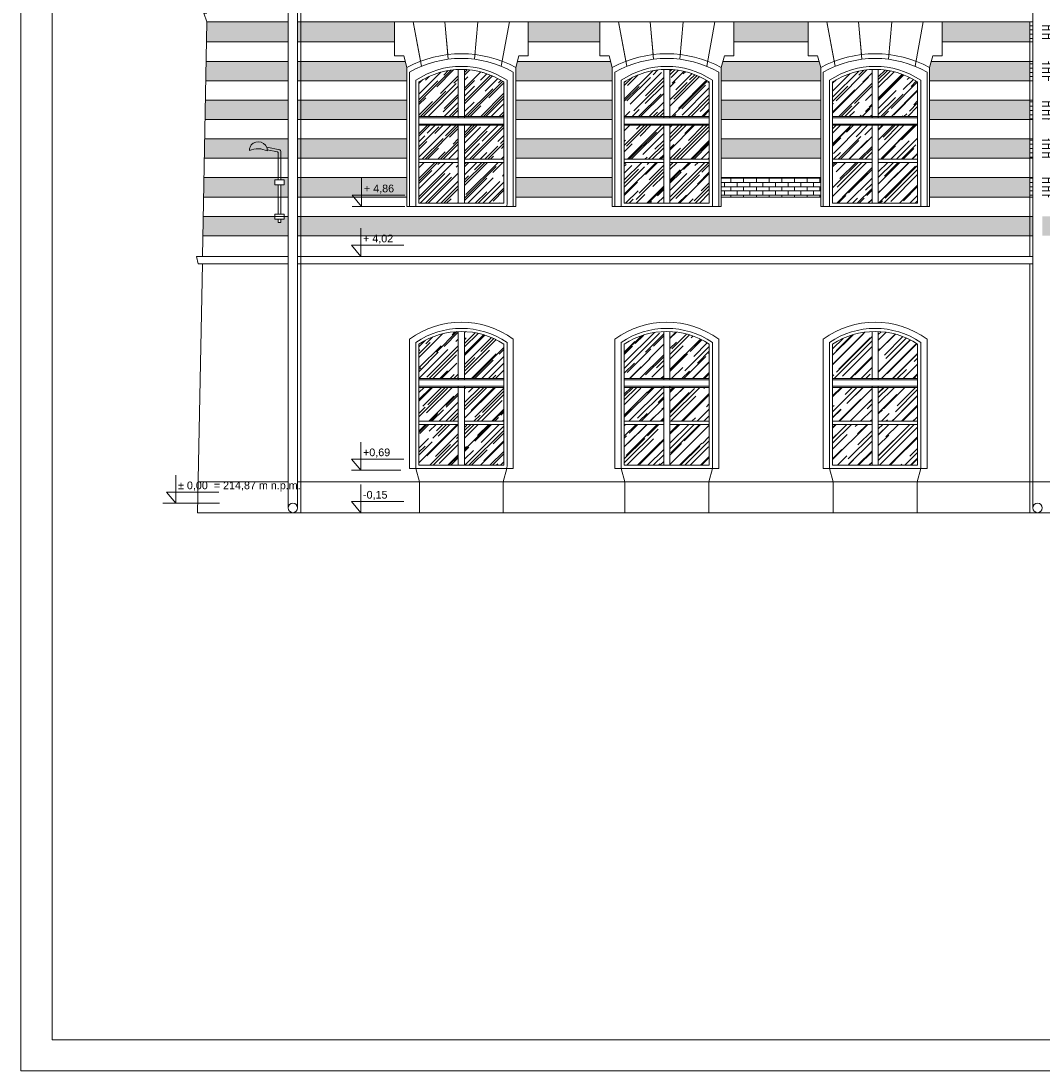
# Model space of a CAD drawing. Header units: millimetres. Extents: x -5254 to 173417, y -28809 to -6400.
# Tile 202 of 256: x 135467 to 137100, y -20661 to -18981. Entities that reach past the tile are written whole.
import ezdxf

# ---------------------------------------------------------------- set-up
doc = ezdxf.new("R2010")
doc.units = ezdxf.units.MM
for name, color, linetype, lineweight in [('mre_cegła', 7, 'Continuous', 5), ('mre_cienka', 7, 'Continuous', 15), ('mre_cienkie', 7, 'Continuous', 9), ('mre_drewno', 7, 'Continuous', 9), ('mre_elektryka', 7, 'Continuous', 15), ('mre_koty', 7, 'Continuous', 13), ('mre_szyby', 7, 'Continuous', 13), ('mre_tabela', 7, 'Continuous', 20), ('mre_ściany', 7, 'Continuous', 20)]:
    doc.layers.add(name, color=color, linetype=linetype, lineweight=lineweight)
doc.styles.add('TABELKA', font='arial.ttf')
pattern_1 = [(0, (131502.005, -23452.909), (0, 6.77418), []), (90, (131502.005, -23452.909), (-10.16, 6.77418), [6.77418, -6.77418])]

# ---------------------------------------------------------------- blocks, each defined once
blk = doc.blocks.new('KOTA')
at = {"color": 0}
for p, q in [((0, 0), (0, 50)), ((-16.6, 20), (76.8, 20)), ((-16.6, 20), (0, 0))]:
    blk.add_line(p, q, dxfattribs=at)
at = {"color": 0, "style": 'TABELKA', "flags": 4}
blk.add_attdef('POZIOM', (1.4, 25), '', height=13.7, rotation=360, dxfattribs=at)

msp = doc.modelspace()

# ---------------------------------------------------------------- hatches: boundary and pattern name
at = {"layer": 'mre_cegła'}
h = msp.add_hatch(dxfattribs=at)
h.set_pattern_fill('AR-BRSTD', color=256, scale=0.1)
h.set_pattern_definition(pattern_1)
h.paths.add_polyline_path([(135894.1, -19293.65), (135887.69, -19293.65), (135887.69, -19298.25), (135882.19, -19298.25), (135882.19, -19303.25), (135878.19, -19303.25), (135878.19, -19298.25), (135872.69, -19298.25), (135872.69, -19293.65), (135758.15, -19293.65), (135757.56, -19324.65), (135894.1, -19324.65)])
h.paths.add_polyline_path([(135914.1, -19293.65), (135909.1, -19293.65), (135909.1, -19324.65), (135914.1, -19324.65)])
h.paths.add_polyline_path([(135914.1, -19231.65), (135909.1, -19231.65), (135909.1, -19262.65), (135914.1, -19262.65)])
h.paths.add_polyline_path([(135894.1, -19231.65), (135882.19, -19231.65), (135882.19, -19235.32), (135887.69, -19235.32), (135887.69, -19243.32), (135882.19, -19243.32), (135882.19, -19262.65), (135894.1, -19262.65)])
h.paths.add_polyline_path([(135878.19, -19243.32), (135872.69, -19243.32), (135872.69, -19235.32), (135878.19, -19235.32), (135878.19, -19231.65), (135759.34, -19231.65), (135758.75, -19262.65), (135878.19, -19262.65)])
h.paths.add_polyline_path([(135914.1, -19169.65), (135909.1, -19169.65), (135909.1, -19200.65), (135914.1, -19200.65)])
h.paths.add_polyline_path([(135894.1, -19169.65), (135760.52, -19169.65), (135759.93, -19200.65), (135894.1, -19200.65)])
h.paths.add_polyline_path([(135894.1, -19107.65), (135761.71, -19107.65), (135761.12, -19138.65), (135894.1, -19138.65)])
h.paths.add_polyline_path([(135894.1, -19045.65), (135762.89, -19045.65), (135762.3, -19076.65), (135894.1, -19076.65)])
h.paths.add_polyline_path([(135914.1, -19107.65), (135909.1, -19107.65), (135909.1, -19138.65), (135914.1, -19138.65)])
h.paths.add_polyline_path([(135914.1, -19045.65), (135909.1, -19045.65), (135909.1, -19076.65), (135914.1, -19076.65)])
h.paths.add_polyline_path([(135914.1, -18982.65), (135909.1, -18982.65), (135909.1, -19014.65), (135914.1, -19014.65)])
h.paths.add_polyline_path([(135894.1, -18982.65), (135764.1, -18982.65), (135763.49, -19014.65), (135894.1, -19014.65)])
h.paths.add_polyline_path([(142204.89, -19293.65), (142068.95, -19293.65), (142068.95, -19324.65), (142205.48, -19324.65)])
h.paths.add_polyline_path([(142203.71, -19231.65), (142068.95, -19231.65), (142068.95, -19262.65), (142204.3, -19262.65)])
h.paths.add_polyline_path([(142202.52, -19169.65), (142068.95, -19169.65), (142068.95, -19200.65), (142203.11, -19200.65)])
h.paths.add_polyline_path([(142201.34, -19107.65), (142068.95, -19107.65), (142068.95, -19138.65), (142201.93, -19138.65)])
h.paths.add_polyline_path([(142200.15, -19045.65), (142068.95, -19045.65), (142068.95, -19076.65), (142200.75, -19076.65)])
h.paths.add_polyline_path([(142198.95, -18982.65), (142068.95, -18982.65), (142068.95, -19014.65), (142199.56, -19014.65)])
h.paths.add_polyline_path([(142053.95, -18982.58), (142048.95, -18982.58), (142048.95, -19014.65), (142053.95, -19014.65)])
h.paths.add_polyline_path([(142053.95, -19045.65), (142048.95, -19045.65), (142048.95, -19076.65), (142053.95, -19076.65)])
h.paths.add_polyline_path([(142053.95, -19107.65), (142048.95, -19107.65), (142048.95, -19138.65), (142053.95, -19138.65)])
h.paths.add_polyline_path([(142053.95, -19293.65), (142048.95, -19293.65), (142048.95, -19324.65), (142053.95, -19324.65)])
h.paths.add_polyline_path([(142053.95, -19231.65), (142048.95, -19231.65), (142048.95, -19262.65), (142053.95, -19262.65)])
h.paths.add_polyline_path([(142053.95, -19169.65), (142048.95, -19169.65), (142048.95, -19200.65), (142053.95, -19200.65)])
h.paths.add_polyline_path([(141597.63, -20347.38), (141939.98, -20347.38), (141939.98, -20298.86), (141597.63, -20298.86)], flags=9)
h.paths.add_polyline_path([(141595.27, -20434.74), (141676.89, -20434.74), (141676.89, -20405.79), (141595.27, -20405.79)], flags=9)
h.paths.add_polyline_path([(141596.97, -20100.08), (142193.29, -20100.08), (142193.29, -19918.46), (141596.97, -19918.46)], flags=9)
h.paths.add_polyline_path([(142047.61, -20148.93), (142123.73, -20148.93), (142123.73, -20114.81), (142047.61, -20114.81)], flags=9)
h.paths.add_polyline_path([(141595.92, -20189.53), (141864.24, -20189.53), (141864.24, -20115.85), (141595.92, -20115.85)], flags=9)
h.paths.add_polyline_path([(141601.62, -20286.09), (141770.14, -20286.09), (141770.14, -20251.96), (141601.62, -20251.96)], flags=9)
h.paths.add_polyline_path([(142137.25, -20441.77), (142216.38, -20441.77), (142216.38, -20372.65), (142137.25, -20372.65)], flags=9)
h.paths.add_polyline_path([(141885.28, -20437.34), (142061, -20437.34), (142061, -20368.21), (141885.28, -20368.21)], flags=9)
h.paths.add_polyline_path([(141595.92, -20402.12), (141714.64, -20402.12), (141714.64, -20367.99), (141595.92, -20367.99)], flags=9)
h = msp.add_hatch(dxfattribs=at)
h.set_pattern_fill('AR-BRSTD', color=256, scale=0.1)
h.set_pattern_definition(pattern_1)
h.paths.add_polyline_path([(136745.91, -19169.65), (136586.86, -19169.65), (136586.86, -19200.65), (136745.91, -19200.65)])
h.paths.add_polyline_path([(136745.91, -19107.65), (136586.86, -19107.65), (136586.86, -19138.65), (136745.91, -19138.65)])
h.paths.add_polyline_path([(136745.91, -19055.33), (136743.31, -19045.65), (136589.46, -19045.65), (136586.86, -19055.33), (136586.86, -19076.65), (136745.91, -19076.65)])
h.paths.add_polyline_path([(136412.6, -19231.65), (136258.23, -19231.65), (136258.23, -19262.65), (136412.6, -19262.65)])
h.paths.add_polyline_path([(136412.6, -19169.65), (136258.23, -19169.65), (136258.23, -19200.65), (136412.6, -19200.65)])
h.paths.add_polyline_path([(136412.6, -19107.65), (136258.23, -19107.65), (136258.23, -19138.65), (136412.6, -19138.65)])
h.paths.add_polyline_path([(136412.6, -19055.33), (136410, -19045.65), (136260.83, -19045.65), (136258.23, -19055.33), (136258.23, -19076.65), (136412.6, -19076.65)])
h.paths.add_polyline_path([(136083.96, -19231.65), (135914.1, -19231.65), (135914.1, -19262.65), (136083.96, -19262.65)])
h.paths.add_polyline_path([(136083.96, -19169.65), (135914.1, -19169.65), (135914.1, -19200.65), (136083.96, -19200.65)])
h.paths.add_polyline_path([(136083.96, -19107.65), (135914.1, -19107.65), (135914.1, -19138.65), (136083.96, -19138.65)])
h.paths.add_polyline_path([(136083.96, -19055.33), (136081.37, -19045.65), (135914.1, -19045.65), (135914.1, -19076.65), (136083.96, -19076.65)])
h.paths.add_polyline_path([(137080.31, -19231.65), (136920.18, -19231.65), (136920.18, -19262.65), (137080.31, -19262.65)])
h.paths.add_polyline_path([(137080.31, -19169.65), (136920.18, -19169.65), (136920.18, -19200.65), (137080.31, -19200.65)])
h.paths.add_polyline_path([(137080.31, -19107.65), (136920.18, -19107.65), (136920.18, -19138.65), (137080.31, -19138.65)])
h.paths.add_polyline_path([(137080.31, -19045.65), (136922.77, -19045.65), (136920.18, -19055.33), (136920.18, -19076.65), (137080.31, -19076.65)])
h.paths.add_polyline_path([(137080.31, -18982.65), (136940.1, -18982.65), (136940.1, -19014.65), (137080.31, -19014.65)])
h.paths.add_polyline_path([(136392.67, -18982.65), (136278.16, -18982.65), (136278.16, -19014.65), (136392.67, -19014.65)])
h.paths.add_polyline_path([(136725.98, -18982.65), (136606.79, -18982.65), (136606.79, -19014.65), (136725.98, -19014.65)])
h.paths.add_polyline_path([(136064.04, -18982.65), (135914.1, -18982.65), (135914.1, -19014.65), (136064.04, -19014.65)])
h.paths.add_polyline_path([(137478.92, -18982.65), (137371.3, -18982.65), (137371.3, -19014.65), (137478.92, -19014.65)])
h.paths.add_polyline_path([(137498.84, -19055.33), (137496.25, -19045.65), (137353.97, -19045.65), (137351.38, -19055.33), (137351.38, -19076.65), (137498.84, -19076.65)])
h.paths.add_polyline_path([(137498.84, -19107.65), (137351.38, -19107.65), (137351.38, -19138.65), (137498.84, -19138.65)])
h.paths.add_polyline_path([(137498.84, -19169.65), (137351.38, -19169.65), (137351.38, -19200.65), (137498.84, -19200.65)])
h.paths.add_polyline_path([(137498.84, -19231.65), (137351.38, -19231.65), (137351.38, -19262.65), (137498.84, -19262.65)])
h = msp.add_hatch(dxfattribs=at)
h.set_pattern_fill('AR-BRSTD', color=256, scale=0.1)
h.set_pattern_definition(pattern_1)
h.paths.add_polyline_path([(137177.11, -19231.65), (137100.31, -19231.65), (137100.31, -19262.65), (137177.11, -19262.65)])
h.paths.add_polyline_path([(137177.11, -19169.65), (137100.31, -19169.65), (137100.31, -19200.65), (137177.11, -19200.65)])
h.paths.add_polyline_path([(137177.11, -19107.65), (137100.31, -19107.65), (137100.31, -19138.65), (137177.11, -19138.65)])
h.paths.add_polyline_path([(137177.11, -19055.33), (137174.51, -19045.65), (137100.31, -19045.65), (137100.31, -19076.65), (137177.11, -19076.65)])
h.paths.add_polyline_path([(137157.19, -18982.65), (137100.31, -18982.65), (137100.31, -19014.65), (137157.19, -19014.65)])
h.paths.add_polyline_path([(137085.31, -18982.65), (137080.31, -18982.65), (137080.31, -19014.65), (137085.31, -19014.65)])
h.paths.add_polyline_path([(137085.31, -19045.65), (137080.31, -19045.65), (137080.31, -19076.65), (137085.31, -19076.65)])
h.paths.add_polyline_path([(137085.31, -19107.65), (137080.31, -19107.65), (137080.31, -19138.65), (137085.31, -19138.65)])
h.paths.add_polyline_path([(137085.31, -19169.65), (137080.31, -19169.65), (137080.31, -19200.65), (137085.31, -19200.65)])
h.paths.add_polyline_path([(137085.31, -19231.65), (137080.31, -19231.65), (137080.31, -19262.65), (137085.31, -19262.65)])
h = msp.add_hatch(dxfattribs=at)
h.set_pattern_fill('AR-BRSTD', color=256, scale=0.1)
h.set_pattern_definition(pattern_1)
h.paths.add_polyline_path([(136745.91, -19231.65), (136586.86, -19231.65), (136586.86, -19262.65), (136745.91, -19262.65)])
h = msp.add_hatch(dxfattribs=at)
h.set_pattern_fill('AR-BRSTD', color=256, scale=0.1)
h.set_pattern_definition(pattern_1)
h.paths.add_polyline_path([(137080.31, -19293.65), (135914.1, -19293.65), (135914.1, -19324.65), (137080.31, -19324.65)])
h = msp.add_hatch(dxfattribs=at)
h.set_pattern_fill('AR-BRSTD', color=256, scale=0.1)
h.set_pattern_definition(pattern_1)
h.paths.add_polyline_path([(137085.31, -19293.65), (137080.31, -19293.65), (137080.31, -19324.65), (137085.31, -19324.65)])
h.paths.add_polyline_path([(138747.88, -19293.65), (137100.31, -19293.65), (137100.31, -19324.65), (138747.88, -19324.65)])
at = {"layer": 'mre_szyby'}
h = msp.add_hatch(dxfattribs=at)
h.set_pattern_fill('AR-RROOF', color=256, scale=0.7, angle=45)
h.set_pattern_definition([(45, (131502.005, -23787.888), (15.08683, 40.231547), [266.7, -35.56, 88.9, -17.78]), (45, (131512.44, -23764.88), (-29.293595, 4.14888), [53.34, -5.8674, 106.68, -13.335]), (45, (131497.604, -23770.915), (56.952784, 73.799745), [142.24, -24.892, 71.12, -17.78])])
h.paths.add_polyline_path([(138555.88, -19477.94, 0.1338619), (138492.88, -19497.84), (138492.88, -19553.13), (138555.88, -19553.13)])
h.paths.add_polyline_path([(138628.88, -19497.84, 0.1338619), (138565.88, -19477.94), (138565.88, -19553.13), (138628.88, -19553.13)])
h.paths.add_polyline_path([(138555.88, -19567.13), (138492.88, -19567.13), (138492.88, -19621.4), (138555.88, -19621.4)])
h.paths.add_polyline_path([(138628.88, -19567.13), (138565.88, -19567.13), (138565.88, -19621.4), (138628.88, -19621.4)])
h.paths.add_polyline_path([(138555.88, -19640.42), (138555.88, -19626.4), (138492.88, -19626.4), (138492.88, -19691.84), (138555.88, -19691.84)])
h.paths.add_polyline_path([(138628.88, -19626.4), (138565.88, -19626.4), (138565.88, -19640.42), (138565.88, -19691.84), (138628.88, -19691.84)])
h.paths.add_polyline_path([(138231.88, -19477.94, 0.1338619), (138168.88, -19497.84), (138168.88, -19553.13), (138231.88, -19553.13)])
h.paths.add_polyline_path([(138304.88, -19497.84, 0.1338619), (138241.88, -19477.94), (138241.88, -19553.13), (138304.88, -19553.13)])
h.paths.add_polyline_path([(138231.88, -19567.13), (138168.88, -19567.13), (138168.88, -19621.4), (138231.88, -19621.4)])
h.paths.add_polyline_path([(138304.88, -19567.13), (138241.88, -19567.13), (138241.88, -19621.4), (138304.88, -19621.4)])
h.paths.add_polyline_path([(138231.88, -19640.42), (138231.88, -19626.4), (138168.88, -19626.4), (138168.88, -19691.84), (138231.88, -19691.84)])
h.paths.add_polyline_path([(138304.88, -19626.4), (138241.88, -19626.4), (138241.88, -19640.42), (138241.88, -19691.84), (138304.88, -19691.84)])
h.paths.add_polyline_path([(137908.88, -19477.94, 0.1338619), (137845.88, -19497.84), (137845.88, -19553.13), (137908.88, -19553.13)])
h.paths.add_polyline_path([(137981.88, -19497.84, 0.1338619), (137918.88, -19477.94), (137918.88, -19553.13), (137981.88, -19553.13)])
h.paths.add_polyline_path([(137908.88, -19567.13), (137845.88, -19567.13), (137845.88, -19621.4), (137908.88, -19621.4)])
h.paths.add_polyline_path([(137981.88, -19567.13), (137918.88, -19567.13), (137918.88, -19621.4), (137981.88, -19621.4)])
h.paths.add_polyline_path([(137908.88, -19640.42), (137908.88, -19626.4), (137845.88, -19626.4), (137845.88, -19691.84), (137908.88, -19691.84)])
h.paths.add_polyline_path([(137981.88, -19626.4), (137918.88, -19626.4), (137918.88, -19640.42), (137918.88, -19691.84), (137981.88, -19691.84)])
h.paths.add_polyline_path([(137580.98, -19477.81, 0.1338619), (137517.98, -19497.71), (137517.98, -19553), (137580.98, -19553)])
h.paths.add_polyline_path([(137653.98, -19497.71, 0.1338619), (137590.98, -19477.81), (137590.98, -19553), (137653.98, -19553)])
h.paths.add_polyline_path([(137580.98, -19567), (137517.98, -19567), (137517.98, -19621.27), (137580.98, -19621.27)])
h.paths.add_polyline_path([(137653.98, -19567), (137590.98, -19567), (137590.98, -19621.27), (137653.98, -19621.27)])
h.paths.add_polyline_path([(137580.98, -19640.29), (137580.98, -19626.27), (137517.98, -19626.27), (137517.98, -19691.71), (137580.98, -19691.71)])
h.paths.add_polyline_path([(137653.98, -19626.27), (137590.98, -19626.27), (137590.98, -19640.29), (137590.98, -19691.71), (137653.98, -19691.71)])
h.paths.add_polyline_path([(136828.04, -19477.94, 0.1338619), (136765.04, -19497.84), (136765.04, -19553.13), (136828.04, -19553.13)])
h.paths.add_polyline_path([(136901.04, -19497.84, 0.1338619), (136838.04, -19477.94), (136838.04, -19553.13), (136901.04, -19553.13)])
h.paths.add_polyline_path([(136901.04, -19567.13), (136838.04, -19567.13), (136838.04, -19621.4), (136901.04, -19621.4)])
h.paths.add_polyline_path([(136828.04, -19567.13), (136765.04, -19567.13), (136765.04, -19621.4), (136828.04, -19621.4)])
h.paths.add_polyline_path([(136828.04, -19640.42), (136828.04, -19626.4), (136765.04, -19626.4), (136765.04, -19691.84), (136828.04, -19691.84)])
h.paths.add_polyline_path([(136901.04, -19626.4), (136838.04, -19626.4), (136838.04, -19640.42), (136838.04, -19691.84), (136901.04, -19691.84)])
h.paths.add_polyline_path([(136567.73, -19626.4), (136504.73, -19626.4), (136504.73, -19640.42), (136504.73, -19691.84), (136567.73, -19691.84)])
h.paths.add_polyline_path([(136494.73, -19640.42), (136494.73, -19626.4), (136431.73, -19626.4), (136431.73, -19691.84), (136494.73, -19691.84)])
h.paths.add_polyline_path([(136494.73, -19567.13), (136431.73, -19567.13), (136431.73, -19621.4), (136494.73, -19621.4)])
h.paths.add_polyline_path([(136567.73, -19567.13), (136504.73, -19567.13), (136504.73, -19621.4), (136567.73, -19621.4)])
h.paths.add_polyline_path([(136567.73, -19497.84, 0.1338619), (136504.73, -19477.94), (136504.73, -19553.13), (136567.73, -19553.13)])
h.paths.add_polyline_path([(136494.73, -19477.94, 0.1338619), (136431.73, -19497.84), (136431.73, -19553.13), (136494.73, -19553.13)])
h.paths.add_polyline_path([(136166.1, -19477.94, 0.1338619), (136103.1, -19497.84), (136103.1, -19553.13), (136166.1, -19553.13)])
h.paths.add_polyline_path([(136239.1, -19497.84, 0.1338619), (136176.1, -19477.94), (136176.1, -19553.13), (136239.1, -19553.13)])
h.paths.add_polyline_path([(136166.1, -19567.13), (136103.1, -19567.13), (136103.1, -19621.4), (136166.1, -19621.4)])
h.paths.add_polyline_path([(136239.1, -19567.13), (136176.1, -19567.13), (136176.1, -19621.4), (136239.1, -19621.4)])
h.paths.add_polyline_path([(136166.1, -19640.42), (136166.1, -19626.4), (136103.1, -19626.4), (136103.1, -19691.84), (136166.1, -19691.84)])
h.paths.add_polyline_path([(136239.1, -19626.4), (136176.1, -19626.4), (136176.1, -19640.42), (136176.1, -19691.84), (136239.1, -19691.84)])
h.paths.add_polyline_path([(136166.1, -19221.23), (136166.1, -19207.21), (136103.1, -19207.21), (136103.1, -19272.65), (136166.1, -19272.65)])
h.paths.add_polyline_path([(136239.1, -19207.21), (136176.1, -19207.21), (136176.1, -19221.23), (136176.1, -19272.65), (136239.1, -19272.65)])
h.paths.add_polyline_path([(136239.1, -19147.93), (136176.1, -19147.93), (136176.1, -19202.21), (136239.1, -19202.21)])
h.paths.add_polyline_path([(136166.1, -19147.93), (136103.1, -19147.93), (136103.1, -19202.21), (136166.1, -19202.21)])
h.paths.add_polyline_path([(136166.1, -19058.75, 0.1338619), (136103.1, -19078.65), (136103.1, -19133.93), (136166.1, -19133.93)])
h.paths.add_polyline_path([(136239.1, -19078.65, 0.1338619), (136176.1, -19058.75), (136176.1, -19133.93), (136239.1, -19133.93)])
h.paths.add_polyline_path([(136494.73, -19058.75, 0.1338619), (136431.73, -19078.65), (136431.73, -19133.93), (136494.73, -19133.93)])
h.paths.add_polyline_path([(136567.73, -19078.65, 0.1338619), (136504.73, -19058.75), (136504.73, -19133.93), (136567.73, -19133.93)])
h.paths.add_polyline_path([(136494.73, -19147.93), (136431.73, -19147.93), (136431.73, -19202.21), (136494.73, -19202.21)])
h.paths.add_polyline_path([(136567.73, -19147.93), (136504.73, -19147.93), (136504.73, -19202.21), (136567.73, -19202.21)])
h.paths.add_polyline_path([(136494.73, -19221.23), (136494.73, -19207.21), (136431.73, -19207.21), (136431.73, -19272.65), (136494.73, -19272.65)])
h.paths.add_polyline_path([(136567.73, -19207.21), (136504.73, -19207.21), (136504.73, -19221.23), (136504.73, -19272.65), (136567.73, -19272.65)])
h.paths.add_polyline_path([(136828.04, -19221.23), (136828.04, -19207.21), (136765.04, -19207.21), (136765.04, -19272.65), (136828.04, -19272.65)])
h.paths.add_polyline_path([(136828.04, -19147.93), (136765.04, -19147.93), (136765.04, -19202.21), (136828.04, -19202.21)])
h.paths.add_polyline_path([(136828.04, -19058.75, 0.1338619), (136765.04, -19078.65), (136765.04, -19133.93), (136828.04, -19133.93)])
h.paths.add_polyline_path([(136901.04, -19078.65, 0.1338619), (136838.04, -19058.75), (136838.04, -19133.93), (136901.04, -19133.93)])
h.paths.add_polyline_path([(136901.04, -19147.93), (136838.04, -19147.93), (136838.04, -19202.21), (136901.04, -19202.21)])
h.paths.add_polyline_path([(136901.04, -19207.21), (136838.04, -19207.21), (136838.04, -19221.23), (136838.04, -19272.65), (136901.04, -19272.65)])
h.paths.add_polyline_path([(137259.24, -19221.23), (137259.24, -19207.21), (137196.24, -19207.21), (137196.24, -19272.65), (137259.24, -19272.65)])
h.paths.add_polyline_path([(137259.24, -19147.93), (137196.24, -19147.93), (137196.24, -19202.21), (137259.24, -19202.21)])
h.paths.add_polyline_path([(137259.24, -19058.75, 0.1338619), (137196.24, -19078.65), (137196.24, -19133.93), (137259.24, -19133.93)])
h.paths.add_polyline_path([(137332.24, -19078.65, 0.1338619), (137269.24, -19058.75), (137269.24, -19133.93), (137332.24, -19133.93)])
h.paths.add_polyline_path([(137332.24, -19147.93), (137269.24, -19147.93), (137269.24, -19202.21), (137332.24, -19202.21)])
h.paths.add_polyline_path([(137332.24, -19207.21), (137269.24, -19207.21), (137269.24, -19221.23), (137269.24, -19272.65), (137332.24, -19272.65)])
h.paths.add_polyline_path([(137580.98, -19221.23), (137580.98, -19207.21), (137517.98, -19207.21), (137517.98, -19272.65), (137580.98, -19272.65)])
h.paths.add_polyline_path([(137580.98, -19147.93), (137517.98, -19147.93), (137517.98, -19202.21), (137580.98, -19202.21)])
h.paths.add_polyline_path([(137580.98, -19058.75, 0.1338619), (137517.98, -19078.65), (137517.98, -19133.93), (137580.98, -19133.93)])
h.paths.add_polyline_path([(137653.98, -19078.65, 0.1338619), (137590.98, -19058.75), (137590.98, -19133.93), (137653.98, -19133.93)])
h.paths.add_polyline_path([(137653.98, -19147.93), (137590.98, -19147.93), (137590.98, -19202.21), (137653.98, -19202.21)])
h.paths.add_polyline_path([(137653.98, -19207.21), (137590.98, -19207.21), (137590.98, -19221.23), (137590.98, -19272.65), (137653.98, -19272.65)])
h.paths.add_polyline_path([(137908.88, -19221.23), (137908.88, -19207.21), (137845.88, -19207.21), (137845.88, -19272.65), (137908.88, -19272.65)])
h.paths.add_polyline_path([(137908.88, -19147.93), (137845.88, -19147.93), (137845.88, -19202.21), (137908.88, -19202.21)])
h.paths.add_polyline_path([(137908.88, -19058.75, 0.1338619), (137845.88, -19078.65), (137845.88, -19133.93), (137908.88, -19133.93)])
h.paths.add_polyline_path([(137981.88, -19078.65, 0.1338619), (137918.88, -19058.75), (137918.88, -19133.93), (137981.88, -19133.93)])
h.paths.add_polyline_path([(137981.88, -19147.93), (137918.88, -19147.93), (137918.88, -19202.21), (137981.88, -19202.21)])
h.paths.add_polyline_path([(137981.88, -19207.21), (137918.88, -19207.21), (137918.88, -19221.23), (137918.88, -19272.65), (137981.88, -19272.65)])
h.paths.add_polyline_path([(138231.88, -19221.23), (138231.88, -19207.21), (138168.88, -19207.21), (138168.88, -19272.65), (138231.88, -19272.65)])
h.paths.add_polyline_path([(138231.88, -19147.93), (138168.88, -19147.93), (138168.88, -19202.21), (138231.88, -19202.21)])
h.paths.add_polyline_path([(138231.88, -19058.75, 0.1338619), (138168.88, -19078.65), (138168.88, -19133.93), (138231.88, -19133.93)])
h.paths.add_polyline_path([(138304.88, -19078.65, 0.1338619), (138241.88, -19058.75), (138241.88, -19133.93), (138304.88, -19133.93)])
h.paths.add_polyline_path([(138304.88, -19147.93), (138241.88, -19147.93), (138241.88, -19202.21), (138304.88, -19202.21)])
h.paths.add_polyline_path([(138304.88, -19207.21), (138241.88, -19207.21), (138241.88, -19221.23), (138241.88, -19272.65), (138304.88, -19272.65)])
h.paths.add_polyline_path([(138555.88, -19221.23), (138555.88, -19207.21), (138492.88, -19207.21), (138492.88, -19272.65), (138555.88, -19272.65)])
h.paths.add_polyline_path([(138555.88, -19147.93), (138492.88, -19147.93), (138492.88, -19202.21), (138555.88, -19202.21)])
h.paths.add_polyline_path([(138555.88, -19058.75, 0.1338619), (138492.88, -19078.65), (138492.88, -19133.93), (138555.88, -19133.93)])
h.paths.add_polyline_path([(138628.88, -19078.65, 0.1338619), (138565.88, -19058.75), (138565.88, -19133.93), (138628.88, -19133.93)])
h.paths.add_polyline_path([(138628.88, -19147.93), (138565.88, -19147.93), (138565.88, -19202.21), (138628.88, -19202.21)])
h.paths.add_polyline_path([(138628.88, -19207.21), (138565.88, -19207.21), (138565.88, -19221.23), (138565.88, -19272.65), (138628.88, -19272.65)])

# ---------------------------------------------------------------- linework, layer by layer
at = {"layer": 'mre_cegła'}
for p, q in [((135894.1, -19014.65), (135763.49, -19014.65)), ((136064.04, -19014.65), (135909.1, -19014.65)), ((136392.67, -19014.65), (136278.16, -19014.65)), ((136725.98, -19014.65), (136606.79, -19014.65)), ((137085.31, -19014.65), (136940.1, -19014.65)), ((135894.1, -19045.65), (135762.89, -19045.65)), ((136081.37, -19045.65), (135909.1, -19045.65)), ((136410, -19045.65), (136260.83, -19045.65)), ((136743.31, -19045.65), (136589.46, -19045.65)), ((137085.31, -19045.65), (136922.77, -19045.65)), ((135894.1, -19076.65), (135762.3, -19076.65)), ((136083.96, -19076.65), (135909.1, -19076.65)), ((136412.6, -19076.65), (136258.23, -19076.65)), ((136745.91, -19076.65), (136586.86, -19076.65)), ((137085.31, -19076.65), (136920.18, -19076.65)), ((135894.1, -19107.65), (135761.71, -19107.65)), ((136083.96, -19107.65), (135909.1, -19107.65)), ((136412.6, -19107.65), (136258.23, -19107.65)), ((136745.91, -19107.65), (136586.86, -19107.65)), ((137085.31, -19107.65), (136920.18, -19107.65)), ((135894.1, -19138.65), (135761.12, -19138.65)), ((136083.96, -19138.65), (135909.1, -19138.65)), ((136412.6, -19138.65), (136258.23, -19138.65)), ((136745.91, -19138.65), (136586.86, -19138.65)), ((137085.31, -19138.65), (136920.18, -19138.65)), ((135894.1, -19169.65), (135760.52, -19169.65)), ((136083.96, -19169.65), (135909.1, -19169.65)), ((136412.6, -19169.65), (136258.23, -19169.65)), ((136745.91, -19169.65), (136586.86, -19169.65)), ((137085.31, -19169.65), (136920.18, -19169.65)), ((135894.1, -19200.65), (135759.93, -19200.65)), ((136083.96, -19200.65), (135909.1, -19200.65)), ((136412.6, -19200.65), (136258.23, -19200.65)), ((136745.91, -19200.65), (136586.86, -19200.65)), ((137085.31, -19200.65), (136920.18, -19200.65)), ((135894.1, -19231.65), (135759.34, -19231.65)), ((136083.96, -19231.65), (135909.1, -19231.65)), ((136412.6, -19231.65), (136258.23, -19231.65)), ((136745.91, -19231.65), (136586.86, -19231.65)), ((137085.31, -19231.65), (136920.18, -19231.65)), ((135894.1, -19262.65), (135758.75, -19262.65)), ((136083.96, -19262.65), (135909.1, -19262.65)), ((136412.6, -19262.65), (136258.23, -19262.65)), ((136745.91, -19262.65), (136586.86, -19262.65)), ((137085.31, -19262.65), (136920.18, -19262.65)), ((135894.1, -19293.65), (135758.15, -19293.65)), ((137085.31, -19293.65), (135909.1, -19293.65)), ((135894.1, -19324.65), (135757.56, -19324.65)), ((137085.31, -19324.65), (135909.1, -19324.65))]:
    msp.add_line(p, q, dxfattribs=at)
at = {"layer": 'mre_cienka'}
for points in [[(135894.1, -19760.1), (135894.1, -17957.48)], [(137085.31, -19760.1), (137085.31, -17957.48)], [(135909.1, -19760.1), (135909.1, -18438.15)]]:
    msp.add_lwpolyline(points, dxfattribs=at)
for centre in [(135901.6, -19760.1), (137092.81, -19760.1)]:
    msp.add_circle(centre, 7.5, dxfattribs=at)
at = {"layer": 'mre_cienkie'}
msp.add_line((135996.61, -19277.65), (136080.62, -19277.65), dxfattribs=at)
for points in [[(135764.1, -18982.65), (135759.1, -18968.65), (135764.1, -18968.65)], [(135894.1, -18982.65), (135764.1, -18982.65)], [(137085.31, -18982.65), (135909.1, -18982.65)], [(136064.04, -19036.95), (136064.04, -18982.65)], [(136105.75, -19045.46), (136094.06, -18982.65)], [(136107.26, -19053.59), (136094.06, -18982.65)], [(136149.31, -19034.84), (136144.66, -18982.65)], [(136149.98, -19042.3), (136144.66, -18982.65)], [(136192.21, -19042.3), (136197.54, -18982.65)], [(136234.94, -19053.59), (136248.13, -18982.65)], [(136278.16, -19036.95), (136278.16, -18982.65)], [(136392.67, -19036.95), (136392.67, -18982.65)], [(136434.38, -19045.46), (136422.7, -18982.65)], [(136435.89, -19053.59), (136422.7, -18982.65)], [(136477.95, -19034.84), (136473.29, -18982.65)], [(136478.61, -19042.3), (136473.29, -18982.65)], [(136520.85, -19042.3), (136526.17, -18982.65)], [(136563.57, -19053.59), (136576.76, -18982.65)], [(136606.79, -19036.95), (136606.79, -18982.65)], [(136725.98, -19036.95), (136725.98, -18982.65)], [(136767.69, -19045.46), (136756.01, -18982.65)], [(136769.2, -19053.59), (136756.01, -18982.65)], [(136811.26, -19034.84), (136806.6, -18982.65)], [(136811.93, -19042.3), (136806.6, -18982.65)], [(136854.16, -19042.3), (136859.49, -18982.65)], [(136896.88, -19053.59), (136910.08, -18982.65)], [(136940.1, -19036.95), (136940.1, -18982.65)], [(136079.04, -19036.95), (136064.04, -19036.95)], [(136083.96, -19055.33), (136079.04, -19036.95)], [(136258.23, -19055.33), (136263.16, -19036.95)], [(136258.23, -19055.33), (136263.16, -19036.95)], [(136263.16, -19036.95), (136278.16, -19036.95)], [(136407.67, -19036.95), (136392.67, -19036.95)], [(136412.6, -19055.33), (136407.67, -19036.95)], [(136586.86, -19055.33), (136591.79, -19036.95)], [(136586.86, -19055.33), (136591.79, -19036.95)], [(136591.79, -19036.95), (136606.79, -19036.95)], [(136740.98, -19036.95), (136725.98, -19036.95)], [(136745.91, -19055.33), (136740.98, -19036.95)], [(136920.18, -19055.33), (136925.1, -19036.95)], [(136920.18, -19055.33), (136925.1, -19036.95)], [(136925.1, -19036.95), (136940.1, -19036.95)], [(136083.96, -19272.65), (136083.96, -19055.33)], [(136088.1, -19272.65), (136088.1, -19062.94)], [(136254.1, -19272.65), (136254.1, -19062.94)], [(136258.23, -19272.65), (136258.23, -19055.33)], [(136412.6, -19272.65), (136412.6, -19055.33)], [(136416.73, -19272.65), (136416.73, -19062.94)], [(136582.73, -19272.65), (136582.73, -19062.94)], [(136586.86, -19272.65), (136586.86, -19055.33)], [(136745.91, -19272.65), (136745.91, -19055.33)], [(136750.04, -19272.65), (136750.04, -19062.94)], [(136916.04, -19272.65), (136916.04, -19062.94)], [(136920.18, -19272.65), (136920.18, -19055.33)], [(136083.96, -19277.65), (136083.96, -19272.65)], [(136088.1, -19277.65), (136083.96, -19277.65)], [(136098.1, -19277.65), (136088.1, -19277.65), (136088.1, -19272.65)], [(136244.01, -19277.65), (136254.1, -19277.65), (136254.1, -19272.65)], [(136254.1, -19277.65), (136258.23, -19277.65)], [(136258.23, -19277.65), (136258.23, -19272.65)], [(136412.6, -19277.65), (136412.6, -19272.65)], [(136416.73, -19277.65), (136412.6, -19277.65)], [(136426.73, -19277.65), (136416.73, -19277.65), (136416.73, -19272.65)], [(136572.64, -19277.65), (136582.73, -19277.65), (136582.73, -19272.65)], [(136582.73, -19277.65), (136586.86, -19277.65)], [(136586.86, -19277.65), (136586.86, -19272.65)], [(136745.91, -19277.65), (136745.91, -19272.65)], [(136750.04, -19277.65), (136745.91, -19277.65)], [(136760.04, -19277.65), (136750.04, -19277.65), (136750.04, -19272.65)], [(136905.95, -19277.65), (136916.04, -19277.65), (136916.04, -19272.65)], [(136916.04, -19277.65), (136920.18, -19277.65)], [(136920.18, -19277.65), (136920.18, -19272.65)], [(135764.1, -19357.65), (135747.46, -19357.65)], [(135749.86, -19369.37), (135747.46, -19357.65)], [(135894.1, -19357.65), (135764.1, -19357.65)], [(137085.31, -19357.65), (135909.1, -19357.65)], [(135764.1, -19369.37), (135749.86, -19369.37)], [(135894.1, -19369.37), (135764.1, -19369.37)], [(137085.31, -19369.37), (135909.1, -19369.37)], [(136088.1, -19691.84), (136088.1, -19489.95)], [(136254.1, -19691.84), (136254.1, -19489.95)], [(136416.73, -19691.84), (136416.73, -19489.95)], [(136582.73, -19691.84), (136582.73, -19489.95)], [(136750.04, -19691.84), (136750.04, -19489.95)], [(136916.04, -19691.84), (136916.04, -19489.95)], [(135995.08, -19699.76), (136074.45, -19699.76)], [(136098.1, -19696.84), (136088.1, -19696.84), (136088.1, -19691.84)], [(136104.1, -19718.05), (136098.1, -19696.84)], [(136238.1, -19718.05), (136244, -19696.97)], [(136244.01, -19696.84), (136254.1, -19696.84), (136254.1, -19691.84)], [(136426.73, -19696.84), (136416.73, -19696.84), (136416.73, -19691.84)], [(136432.73, -19718.05), (136426.73, -19696.84)], [(136566.73, -19718.05), (136572.64, -19696.97)], [(136572.64, -19696.84), (136582.73, -19696.84), (136582.73, -19691.84)], [(136760.04, -19696.84), (136750.04, -19696.84), (136750.04, -19691.84)], [(136766.04, -19718.05), (136760.04, -19696.84)], [(136900.04, -19718.05), (136905.95, -19696.97)], [(136905.95, -19696.84), (136916.04, -19696.84), (136916.04, -19691.84)], [(135750.04, -19718.05), (135894.1, -19718.05)], [(135909.1, -19718.05), (137179.59, -19718.05)], [(136104.1, -19767.6), (136104.1, -19718.05)], [(136238.1, -19767.6), (136238.1, -19718.05)], [(136432.73, -19767.6), (136432.73, -19718.05)], [(136566.73, -19767.6), (136566.73, -19718.05)], [(136766.04, -19767.6), (136766.04, -19718.05)], [(136900.04, -19767.6), (136900.04, -19718.05)], [(135693.47, -19752.6), (135784.37, -19752.6)]]:
    msp.add_lwpolyline(points, dxfattribs=at)
for centre, radius, start, end in [((136171.1, -19218.73), 185.18, 61.93087, 118.06913), ((136171.1, -19208.69), 167.72, 60.3389, 119.6611), ((136499.73, -19218.73), 185.18, 61.93087, 118.06913), ((136499.73, -19208.69), 167.72, 60.3389, 119.6611), ((136833.04, -19218.73), 185.18, 61.93087, 118.06913), ((136833.04, -19208.69), 167.72, 60.3389, 119.6611), ((136171.1, -19603.44), 140.6, 53.81977, 126.18023), ((136499.73, -19603.44), 140.6, 53.81977, 126.18023), ((136833.04, -19603.44), 140.6, 53.81977, 126.18023)]:
    msp.add_arc(centre, radius, start, end, dxfattribs=at)
at = {"layer": 'mre_drewno'}
for points in [[(136166.1, -19135.93), (136166.1, -19058.75)], [(136176.1, -19135.93), (136176.1, -19058.75)], [(136494.73, -19135.93), (136494.73, -19058.75)], [(136504.73, -19135.93), (136504.73, -19058.75)], [(136828.04, -19135.93), (136828.04, -19058.75)], [(136838.04, -19135.93), (136838.04, -19058.75)], [(136098.1, -19078.65), (136098.1, -19075.95)], [(136098.1, -19272.65), (136098.1, -19078.65)], [(136103.1, -19272.65), (136103.1, -19078.65)], [(136239.1, -19272.65), (136239.1, -19078.65)], [(136244.1, -19078.65), (136244.1, -19075.95)], [(136244.1, -19272.65), (136244.1, -19078.65)], [(136426.73, -19078.65), (136426.73, -19075.95)], [(136426.73, -19272.65), (136426.73, -19078.65)], [(136431.73, -19272.65), (136431.73, -19078.65)], [(136567.73, -19272.65), (136567.73, -19078.65)], [(136572.73, -19078.65), (136572.73, -19075.95)], [(136572.73, -19272.65), (136572.73, -19078.65)], [(136760.04, -19078.65), (136760.04, -19075.95)], [(136760.04, -19272.65), (136760.04, -19078.65)], [(136765.04, -19272.65), (136765.04, -19078.65)], [(136901.04, -19272.65), (136901.04, -19078.65)], [(136906.04, -19078.65), (136906.04, -19075.95)], [(136906.04, -19272.65), (136906.04, -19078.65)], [(136103.1, -19133.93), (136239.1, -19133.93)], [(136103.1, -19135.93), (136239.1, -19135.93)], [(136103.1, -19145.93), (136239.1, -19145.93)], [(136166.1, -19221.23), (136166.1, -19145.93)], [(136176.1, -19221.23), (136176.1, -19145.93)], [(136431.73, -19133.93), (136567.73, -19133.93)], [(136431.73, -19135.93), (136567.73, -19135.93)], [(136431.73, -19145.93), (136567.73, -19145.93)], [(136494.73, -19221.23), (136494.73, -19145.93)], [(136504.73, -19221.23), (136504.73, -19145.93)], [(136765.04, -19133.93), (136901.04, -19133.93)], [(136765.04, -19135.93), (136901.04, -19135.93)], [(136765.04, -19145.93), (136901.04, -19145.93)], [(136828.04, -19221.23), (136828.04, -19145.93)], [(136838.04, -19221.23), (136838.04, -19145.93)], [(136103.1, -19147.93), (136239.1, -19147.93)], [(136431.73, -19147.93), (136567.73, -19147.93)], [(136765.04, -19147.93), (136901.04, -19147.93)], [(136103.1, -19202.21), (136166.1, -19202.21)], [(136103.1, -19207.21), (136166.1, -19207.21)], [(136176.1, -19202.21), (136239.1, -19202.21)], [(136176.1, -19207.21), (136239.1, -19207.21)], [(136431.73, -19202.21), (136494.73, -19202.21)], [(136431.73, -19207.21), (136494.73, -19207.21)], [(136504.73, -19202.21), (136567.73, -19202.21)], [(136504.73, -19207.21), (136567.73, -19207.21)], [(136765.04, -19202.21), (136828.04, -19202.21)], [(136765.04, -19207.21), (136828.04, -19207.21)], [(136838.04, -19202.21), (136901.04, -19202.21)], [(136838.04, -19207.21), (136901.04, -19207.21)], [(136166.1, -19272.65), (136166.1, -19221.23)], [(136176.1, -19272.65), (136176.1, -19221.23)], [(136494.73, -19272.65), (136494.73, -19221.23)], [(136504.73, -19272.65), (136504.73, -19221.23)], [(136828.04, -19272.65), (136828.04, -19221.23)], [(136838.04, -19272.65), (136838.04, -19221.23)], [(136103.1, -19277.65), (136098.1, -19277.65), (136098.1, -19272.65)], [(136103.1, -19272.65), (136239.1, -19272.65)], [(136103.1, -19277.65), (136239.1, -19277.65)], [(136105.31, -19277.65), (136236.88, -19277.65)], [(136239.1, -19277.65), (136244.01, -19277.65), (136244.1, -19272.65)], [(136431.73, -19277.65), (136426.73, -19277.65), (136426.73, -19272.65)], [(136431.73, -19272.65), (136567.73, -19272.65)], [(136431.73, -19277.65), (136567.73, -19277.65)], [(136433.94, -19277.65), (136565.52, -19277.65)], [(136567.73, -19277.65), (136572.64, -19277.65), (136572.73, -19272.65)], [(136765.04, -19277.65), (136760.04, -19277.65), (136760.04, -19272.65)], [(136765.04, -19272.65), (136901.04, -19272.65)], [(136765.04, -19277.65), (136901.04, -19277.65)], [(136767.26, -19277.65), (136898.83, -19277.65)], [(136901.04, -19277.65), (136905.95, -19277.65), (136906.04, -19272.65)], [(136166.1, -19555.13), (136166.1, -19477.94)], [(136176.1, -19555.13), (136176.1, -19477.94)], [(136494.73, -19555.13), (136494.73, -19477.94)], [(136504.73, -19555.13), (136504.73, -19477.94)], [(136828.04, -19555.13), (136828.04, -19477.94)], [(136838.04, -19555.13), (136838.04, -19477.94)], [(136098.1, -19497.84), (136098.1, -19495.15)], [(136098.1, -19691.84), (136098.1, -19497.84)], [(136103.1, -19691.84), (136103.1, -19497.84)], [(136239.1, -19691.84), (136239.1, -19497.84)], [(136244.1, -19497.84), (136244.1, -19495.15)], [(136244.1, -19691.84), (136244.1, -19497.84)], [(136426.73, -19497.84), (136426.73, -19495.15)], [(136426.73, -19691.84), (136426.73, -19497.84)], [(136431.73, -19691.84), (136431.73, -19497.84)], [(136567.73, -19691.84), (136567.73, -19497.84)], [(136572.73, -19497.84), (136572.73, -19495.15)], [(136572.73, -19691.84), (136572.73, -19497.84)], [(136760.04, -19497.84), (136760.04, -19495.15)], [(136760.04, -19691.84), (136760.04, -19497.84)], [(136765.04, -19691.84), (136765.04, -19497.84)], [(136901.04, -19691.84), (136901.04, -19497.84)], [(136906.04, -19497.84), (136906.04, -19495.15)], [(136906.04, -19691.84), (136906.04, -19497.84)], [(136103.1, -19553.13), (136239.1, -19553.13)], [(136103.1, -19555.13), (136239.1, -19555.13)], [(136103.1, -19565.13), (136239.1, -19565.13)], [(136103.1, -19567.13), (136239.1, -19567.13)], [(136166.1, -19640.42), (136166.1, -19565.13)], [(136176.1, -19640.42), (136176.1, -19565.13)], [(136431.73, -19553.13), (136567.73, -19553.13)], [(136431.73, -19555.13), (136567.73, -19555.13)], [(136431.73, -19565.13), (136567.73, -19565.13)], [(136431.73, -19567.13), (136567.73, -19567.13)], [(136494.73, -19640.42), (136494.73, -19565.13)], [(136504.73, -19640.42), (136504.73, -19565.13)], [(136765.04, -19553.13), (136901.04, -19553.13)], [(136765.04, -19555.13), (136901.04, -19555.13)], [(136765.04, -19565.13), (136901.04, -19565.13)], [(136765.04, -19567.13), (136901.04, -19567.13)], [(136828.04, -19640.42), (136828.04, -19565.13)], [(136838.04, -19640.42), (136838.04, -19565.13)], [(136103.1, -19621.4), (136166.1, -19621.4)], [(136103.1, -19626.4), (136166.1, -19626.4)], [(136176.1, -19621.4), (136239.1, -19621.4)], [(136176.1, -19626.4), (136239.1, -19626.4)], [(136431.73, -19621.4), (136494.73, -19621.4)], [(136431.73, -19626.4), (136494.73, -19626.4)], [(136504.73, -19621.4), (136567.73, -19621.4)], [(136504.73, -19626.4), (136567.73, -19626.4)], [(136765.04, -19621.4), (136828.04, -19621.4)], [(136765.04, -19626.4), (136828.04, -19626.4)], [(136838.04, -19621.4), (136901.04, -19621.4)], [(136838.04, -19626.4), (136901.04, -19626.4)], [(136166.1, -19691.84), (136166.1, -19640.42)], [(136176.1, -19691.84), (136176.1, -19640.42)], [(136494.73, -19691.84), (136494.73, -19640.42)], [(136504.73, -19691.84), (136504.73, -19640.42)], [(136828.04, -19691.84), (136828.04, -19640.42)], [(136838.04, -19691.84), (136838.04, -19640.42)], [(136103.1, -19696.84), (136098.1, -19696.84), (136098.1, -19691.84)], [(136103.1, -19691.84), (136239.1, -19691.84)], [(136103.1, -19696.84), (136239.1, -19696.84)], [(136105.31, -19696.84), (136236.88, -19696.84)], [(136239.1, -19696.84), (136244.01, -19696.84), (136244.1, -19691.84)], [(136431.73, -19696.84), (136426.73, -19696.84), (136426.73, -19691.84)], [(136431.73, -19691.84), (136567.73, -19691.84)], [(136431.73, -19696.84), (136567.73, -19696.84)], [(136433.94, -19696.84), (136565.52, -19696.84)], [(136567.73, -19696.84), (136572.64, -19696.84), (136572.73, -19691.84)], [(136765.04, -19696.84), (136760.04, -19696.84), (136760.04, -19691.84)], [(136765.04, -19691.84), (136901.04, -19691.84)], [(136765.04, -19696.84), (136901.04, -19696.84)], [(136767.26, -19696.84), (136898.83, -19696.84)], [(136901.04, -19696.84), (136905.95, -19696.84), (136906.04, -19691.84)]]:
    msp.add_lwpolyline(points, dxfattribs=at)
for centre, radius, start, end in [((136171.1, -19184.25), 130.6, 56.01619, 123.98381), ((136171.1, -19184.25), 125.6, 57.22092, 122.77908), ((136499.73, -19184.25), 130.6, 56.01619, 123.98381), ((136499.73, -19184.25), 125.6, 57.22092, 122.77908), ((136833.04, -19184.25), 130.6, 56.01619, 123.98381), ((136833.04, -19184.25), 125.6, 57.22092, 122.77908), ((136171.1, -19603.44), 130.6, 56.01619, 123.98381), ((136171.1, -19603.44), 125.6, 57.22092, 122.77908), ((136499.73, -19603.44), 130.6, 56.01619, 123.98381), ((136499.73, -19603.44), 125.6, 57.22092, 122.77908), ((136833.04, -19603.44), 130.6, 56.01619, 123.98381), ((136833.04, -19603.44), 125.6, 57.22092, 122.77908)]:
    msp.add_arc(centre, radius, start, end, dxfattribs=at)
at = {"layer": 'mre_elektryka'}
for p, q in [((135878.19, -19192.56), (135878.19, -19235.32)), ((135882.19, -19190.08), (135882.19, -19235.32)), ((135887.69, -19235.32), (135872.69, -19235.32)), ((135872.69, -19235.32), (135872.69, -19243.32)), ((135872.69, -19243.32), (135887.69, -19243.32)), ((135878.19, -19243.32), (135878.19, -19290.25)), ((135882.19, -19243.32), (135882.19, -19290.25)), ((135887.69, -19243.32), (135887.69, -19235.32)), ((135887.69, -19290.25), (135872.69, -19290.25)), ((135872.69, -19290.25), (135872.69, -19298.25)), ((135872.69, -19298.25), (135887.69, -19298.25)), ((135878.19, -19298.25), (135878.19, -19303.25)), ((135882.19, -19298.25), (135882.19, -19303.25)), ((135887.69, -19298.25), (135887.69, -19290.25)), ((135878.19, -19303.25), (135882.19, -19303.25))]:
    msp.add_line(p, q, dxfattribs=at)
for points in [[(135880.58, -19187.31), (135859.74, -19182.74)], [(135877.12, -19190.65), (135860.62, -19187.03)]]:
    msp.add_lwpolyline(points, dxfattribs=at)
for centre, radius, start, end in [((135845.64, -19221.1), 35.56, 64.91125, 112.59741), ((135875.94, -19192.57), 2.25, 0.05104, 58.505), ((135879.53, -19189.77), 2.68, 353.44677, 66.82478)]:
    msp.add_arc(centre, radius, start, end, dxfattribs=at)
msp.add_spline([(135831.98, -19188.26), (135832.99, -19182.76), (135846.5, -19174.4), (135859.97, -19183.37), (135860.72, -19188.89)], degree=3, dxfattribs=at)
at = {"layer": 'mre_tabela'}
for points in [[(135466.62, -17690.72), (142346.78, -17690.72), (142346.78, -20660.72), (135466.62, -20660.72)], [(135516.62, -17740.72), (142296.78, -17740.72), (142296.78, -20610.72), (135516.62, -20610.72)]]:
    msp.add_lwpolyline(points, close=True, dxfattribs=at)
at = {"layer": 'mre_ściany'}
for points in [[(135914.1, -19767.6), (135914.1, -17860.7)], [(135756.93, -19357.65), (135764.1, -18982.65)], [(137080.31, -19357.65), (137080.31, -18982.65)], [(135749.1, -19767.6), (135756.71, -19369.37)], [(137080.31, -19767.6), (137080.31, -19369.37)], [(135749.1, -19767.6), (137080.31, -19767.6)], [(137080.31, -19767.6), (138637.88, -19767.6)]]:
    msp.add_lwpolyline(points, dxfattribs=at)

# ---------------------------------------------------------------- block references
at = {"layer": 'mre_koty'}
ref = msp.add_blockref('KOTA', (136011.52, -19277.65), dxfattribs=dict(at, xscale=0.8999999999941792, yscale=0.8999999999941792, zscale=0.6))
ref.add_attrib('POZIOM', '+ 4,86', (136015.25, -19255.15), dxfattribs={"layer": '0', "height": 12.303, "style": 'TABELKA', "flags": 4})
ref = msp.add_blockref('KOTA', (136010.03, -19357.65), dxfattribs=dict(at, xscale=0.8999999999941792, yscale=0.8999999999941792, zscale=0.6))
ref.add_attrib('POZIOM', '+ 4,02', (136013.77, -19335.15), dxfattribs={"layer": '0', "height": 12.303, "style": 'TABELKA', "flags": 4})
ref = msp.add_blockref('KOTA', (136010.03, -19699.76), dxfattribs=dict(at, xscale=0.8999999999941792, yscale=0.8999999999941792, zscale=0.6))
ref.add_attrib('POZIOM', '+0,69', (136013.77, -19677.26), dxfattribs={"layer": '0', "height": 12.303, "style": 'TABELKA', "flags": 4})
ref = msp.add_blockref('KOTA', (135714.11, -19752.6), dxfattribs=dict(at, xscale=0.8999999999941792, yscale=0.8999999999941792, zscale=0.6))
ref.add_attrib('POZIOM', '%%p 0,00  = 214,87 m n.p.m.', (135717.85, -19730.1), dxfattribs={"layer": '0', "height": 12.3031, "style": 'TABELKA', "flags": 4})
ref = msp.add_blockref('KOTA', (136010.03, -19767.6), dxfattribs=dict(at, xscale=0.8999999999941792, yscale=0.8999999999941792, zscale=0.6))
ref.add_attrib('POZIOM', '-0,15', (136013.77, -19745.1), dxfattribs={"layer": '0', "height": 12.303, "style": 'TABELKA', "flags": 4})

doc.saveas('drawing.dxf')
